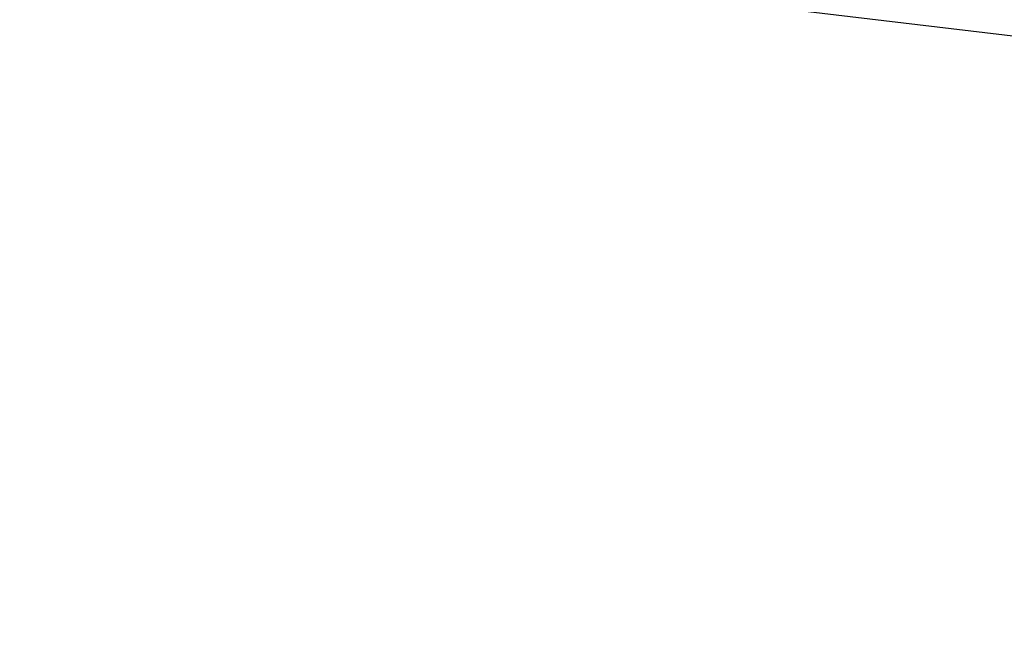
# Model space of a CAD drawing. Header units: millimetres. Extents: x 11 to 117, y -52 to 37.
# Tile 188 of 256: x 35.8 to 36.211, y -42.532 to -42.269. Entities that reach past the tile are written whole.
import ezdxf

# ---------------------------------------------------------------- set-up
doc = ezdxf.new("R2010")
doc.units = ezdxf.units.MM
doc.header["$LTSCALE"] = 25.4
doc.layers.get('0').update_dxf_attribs({"true_color": 0xff5454})

# ---------------------------------------------------------------- blocks, each defined once
blk = doc.blocks.new('PROFILE-IRIS-LED-7W-8995-8997-8996-8998.STL#2')
at = {"color": 18, "true_color": 0x000000}
mesh = blk.add_polyface(dxfattribs=at)
corners = [(23.13521, -48.18147, 33.17404), (32.6487, 4.81739, 92.5003), (19.65564, -45.85062, 31.96987), (36.12828, 2.48655, 93.70447)]
mesh.append_faces([[corners[k] for k in face] for face in [(0, 1, 2), (1, 0, 3)]], dxfattribs={"vtx0": -1, "color": 18})
mesh = blk.add_polyface(dxfattribs=at)
corners = [(36.13639, -4.0712, 87.17068), (36.12828, 2.48655, 93.70447), (23.13521, -48.18147, 33.17404)]
mesh.append_faces([[corners[k] for k in face] for face in [(0, 1, 2)]], dxfattribs={"color": 18})
mesh = blk.add_polyface(dxfattribs=at)
corners = [(36.13639, -4.0712, 87.17068), (23.13521, -48.18147, 33.17404), (36.19772, -4.8639, 86.4103)]
mesh.append_faces([[corners[k] for k in face] for face in [(0, 1, 2)]], dxfattribs={"color": 18})
at = {"color": 7, "true_color": 0xffffff}
mesh = blk.add_polyface(dxfattribs=at)
corners = [(39.79551, -40.93947, 45.6469), (36.06468, -42.25811, 43.98308), (39.35699, -42.64951, 43.604), (36.5032, -40.54807, 46.02598)]
mesh.append_faces([[corners[k] for k in face] for face in [(0, 1, 2), (1, 0, 3)]], dxfattribs={"vtx0": -1, "color": 7})

msp = doc.modelspace()

# ---------------------------------------------------------------- block references
at = {"color": 0}
msp.add_blockref('PROFILE-IRIS-LED-7W-8995-8997-8996-8998.STL#2', (0, 0), dxfattribs=at)

doc.saveas('drawing.dxf')
